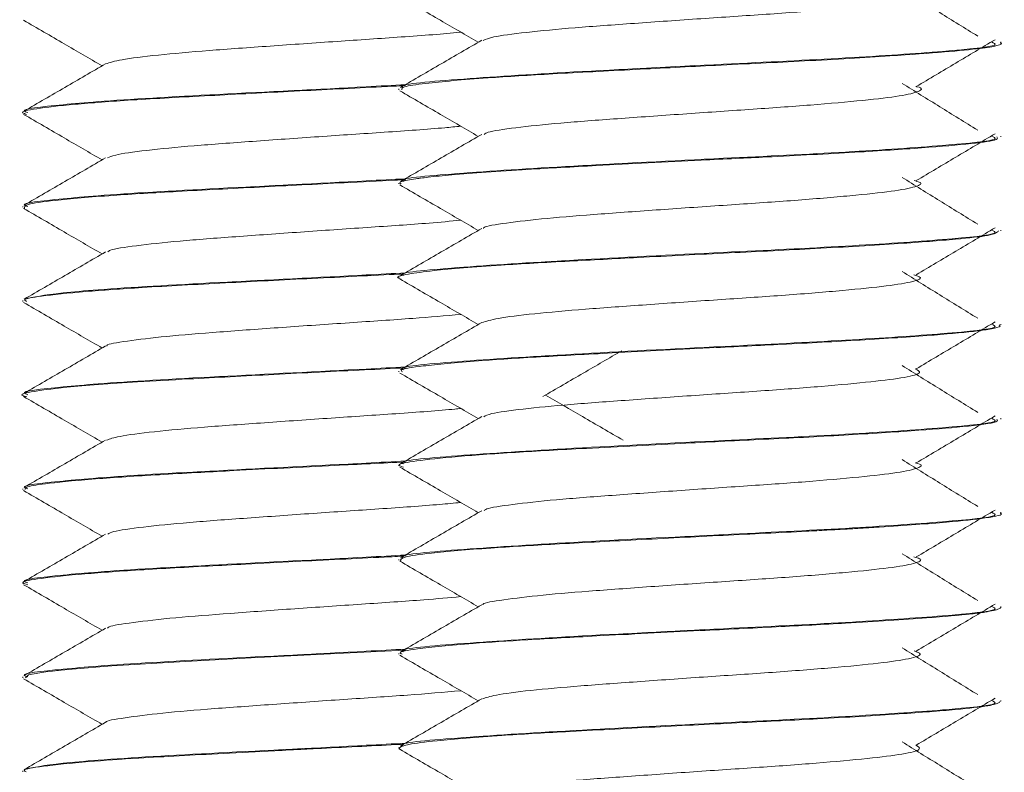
# Model space of a CAD drawing. Header units: millimetres. Extents: x 15 to 1486, y -3131 to -190.
# Tile 48 of 83: x 36 to 49, y -1419 to -1409. Entities that reach past the tile are written whole.
import ezdxf

# ---------------------------------------------------------------- set-up
doc = ezdxf.new("R2010")
doc.units = ezdxf.units.MM

msp = doc.modelspace()

# ---------------------------------------------------------------- linework, layer by layer
at = {"color": 7, "linetype": 'Continuous', "lineweight": 15}
for p, q in [((49.447, -1409.047), (49.447, -1409.037)), ((41.447, -1409.662), (41.447, -1409.672)), ((36.447, -1409.974), (36.447, -1409.984)), ((49.447, -1410.297), (49.447, -1410.287)), ((41.447, -1410.912), (41.447, -1410.921)), ((36.447, -1411.224), (36.447, -1411.234)), ((49.447, -1411.546), (49.447, -1411.537)), ((41.447, -1412.162), (41.447, -1412.172)), ((36.447, -1412.474), (36.447, -1412.484)), ((49.447, -1412.797), (49.447, -1412.787)), ((41.447, -1413.412), (41.447, -1413.422)), ((36.447, -1413.724), (36.447, -1413.734)), ((49.447, -1414.047), (49.447, -1414.037)), ((41.447, -1414.662), (41.447, -1414.671)), ((36.447, -1414.974), (36.447, -1414.984)), ((49.447, -1415.297), (49.447, -1415.287)), ((41.447, -1415.912), (41.447, -1415.922)), ((36.447, -1416.224), (36.447, -1416.234)), ((49.447, -1416.546), (49.447, -1416.537)), ((41.447, -1417.162), (41.447, -1417.172)), ((36.447, -1417.474), (36.447, -1417.484)), ((49.447, -1417.796), (49.447, -1417.787)), ((41.447, -1418.412), (41.447, -1418.421)), ((36.447, -1418.724), (36.447, -1418.734))]:
    msp.add_line(p, q, dxfattribs=at)
at = {"color": 7, "linetype": 'Continuous', "lineweight": 15, "flags": 128}
msp.add_lwpolyline([(36.484, -1417.484), (36.525, -1417.445), (36.672, -1417.418), (36.778, -1417.404), (36.842, -1417.396), (36.876, -1417.392), (36.894, -1417.39), (36.903, -1417.389), (36.906, -1417.389), (36.907, -1417.389), (36.907, -1417.389), (36.908, -1417.389), (36.908, -1417.389), (36.908, -1417.389), (36.908, -1417.389), (36.908, -1417.389), (36.908, -1417.389), (36.908, -1417.389), (36.91, -1417.389), (36.913, -1417.388), (36.923, -1417.387), (36.959, -1417.383), (37.103, -1417.369), (37.63, -1417.327), (38.528, -1417.272), (39.002, -1417.246), (39.481, -1417.221), (40.799, -1417.154), (41.533, -1417.117)], dxfattribs=at)
at = {"color": 7, "linetype": 'Continuous', "lineweight": 15}
for points, knots in [([(49.139, -1408.959), (48.97, -1408.855), (48.634, -1408.648), (48.3, -1408.44), (48.133, -1408.337)], [0, 0, 0, 0, 0.500051, 1, 1, 1, 1]), ([(41.458, -1408.436), (41.638, -1408.541), (41.985, -1408.742), (42.333, -1408.944), (42.501, -1409.042)], [0, 0, 0, 0, 0.5179508, 1, 1, 1, 1]), ([(48.299, -1408.379), (48.336, -1408.395), (48.42, -1408.431), (48.228, -1408.49), (47.798, -1408.546), (47.148, -1408.609), (46.343, -1408.67), (45.455, -1408.727), (44.57, -1408.791), (43.76, -1408.848), (43.113, -1408.91), (42.683, -1408.967), (42.602, -1409.001), (42.567, -1409.016)], [0, 0, 0, 0, 0.075176, 0.170716, 0.264117, 0.359437, 0.454223, 0.547969, 0.643608, 0.73723, 0.832172, 0.927383, 1, 1, 1, 1]), ([(36.458, -1408.749), (36.638, -1408.853), (36.985, -1409.055), (37.333, -1409.257), (37.501, -1409.354)], [0, 0, 0, 0, 0.517951, 1, 1, 1, 1]), ([(42.271, -1408.908), (42.264, -1408.908), (42.056, -1408.929), (41.484, -1408.972), (40.623, -1409.029), (39.727, -1409.092), (38.899, -1409.151), (38.216, -1409.211), (37.723, -1409.273), (37.605, -1409.31), (37.548, -1409.329)], [0, 0, 0, 0, 0.004337, 0.148276, 0.28955, 0.43406, 0.576279, 0.719022, 0.863387, 1, 1, 1, 1]), ([(42.547, -1409.015), (42.367, -1409.119), (42.007, -1409.328), (41.647, -1409.537), (41.467, -1409.642)], [0, 0, 0, 0, 0.499663, 1, 1, 1, 1]), ([(48.323, -1409.63), (48.498, -1409.526), (48.847, -1409.318), (49.195, -1409.111), (49.369, -1409.007)], [0, 0, 0, 0, 0.499951, 1, 1, 1, 1]), ([(49.324, -1409.037), (49.355, -1409.051), (49.45, -1409.093), (48.736, -1409.162), (47.455, -1409.251), (45.664, -1409.337), (43.687, -1409.437), (42.164, -1409.535), (41.41, -1409.603), (41.498, -1409.639), (41.505, -1409.642)], [0, 0, 0, 0, 0.067653, 0.208314, 0.350878, 0.491212, 0.658646, 0.824406, 0.986187, 1, 1, 1, 1]), ([(41.485, -1409.672), (41.484, -1409.659), (41.482, -1409.63), (41.834, -1409.581), (42.496, -1409.519), (43.494, -1409.46), (44.544, -1409.405), (45.703, -1409.345), (46.892, -1409.289), (47.944, -1409.228), (48.726, -1409.17), (49.258, -1409.117), (49.5, -1409.072), (49.44, -1409.048), (49.437, -1409.047)], [0, 0, 0, 0, 0.0615444, 0.1358151, 0.2513355, 0.3375045, 0.4311849, 0.5166318, 0.6130195, 0.7174595, 0.802167, 0.8814342, 0.9933243, 1, 1, 1, 1]), ([(37.547, -1409.327), (37.367, -1409.432), (37.007, -1409.641), (36.647, -1409.85), (36.467, -1409.954)], [0, 0, 0, 0, 0.499663, 1, 1, 1, 1]), ([(36.495, -1409.999), (36.476, -1409.993), (36.396, -1409.967), (36.596, -1409.924), (37.085, -1409.867), (37.886, -1409.806), (38.897, -1409.752), (40.047, -1409.691), (40.956, -1409.646), (41.428, -1409.622), (41.533, -1409.617)], [0, 0, 0, 0, 0.048418, 0.197058, 0.350229, 0.497002, 0.65357, 0.804856, 0.956431, 1, 1, 1, 1]), ([(41.535, -1409.605), (41.363, -1409.614), (40.589, -1409.656), (38.989, -1409.735), (37.644, -1409.81), (36.801, -1409.887), (36.384, -1409.932), (36.492, -1409.967), (36.512, -1409.974)], [0, 0, 0, 0, 0.076959, 0.345099, 0.609722, 0.717621, 0.947699, 1, 1, 1, 1]), ([(48.318, -1409.63), (48.323, -1409.631), (48.422, -1409.651), (48.374, -1409.694), (48.143, -1409.755), (47.638, -1409.813), (46.943, -1409.876), (46.107, -1409.934), (45.211, -1409.995), (44.34, -1410.057), (43.564, -1410.114), (42.974, -1410.177), (42.628, -1410.227), (42.591, -1410.256), (42.578, -1410.266)], [0, 0, 0, 0, 0.004386, 0.09967, 0.195027, 0.288759, 0.384612, 0.478788, 0.573584, 0.669259, 0.762868, 0.858559, 0.953319, 1, 1, 1, 1]), ([(49.139, -1410.209), (48.97, -1410.105), (48.634, -1409.898), (48.3, -1409.69), (48.133, -1409.587)], [0, 0, 0, 0, 0.500051, 1, 1, 1, 1]), ([(41.458, -1409.686), (41.638, -1409.791), (41.985, -1409.992), (42.333, -1410.194), (42.501, -1410.292)], [0, 0, 0, 0, 0.517951, 1, 1, 1, 1]), ([(36.458, -1409.999), (36.638, -1410.103), (36.985, -1410.305), (37.333, -1410.507), (37.501, -1410.604)], [0, 0, 0, 0, 0.517951, 1, 1, 1, 1]), ([(42.268, -1410.157), (42.199, -1410.163), (41.917, -1410.191), (41.258, -1410.237), (40.377, -1410.295), (39.493, -1410.359), (38.695, -1410.416), (38.065, -1410.478), (37.664, -1410.533), (37.599, -1410.566), (37.573, -1410.579)], [0, 0, 0, 0, 0.04662, 0.189267, 0.331085, 0.475368, 0.616445, 0.760028, 0.903423, 1, 1, 1, 1]), ([(49.324, -1410.287), (49.355, -1410.301), (49.45, -1410.343), (48.736, -1410.412), (47.455, -1410.501), (45.664, -1410.587), (43.687, -1410.687), (42.164, -1410.785), (41.41, -1410.853), (41.498, -1410.889), (41.505, -1410.892)], [0, 0, 0, 0, 0.067653, 0.208314, 0.350878, 0.491212, 0.658646, 0.824406, 0.986187, 1, 1, 1, 1]), ([(41.476, -1410.921), (41.467, -1410.917), (41.434, -1410.9), (41.532, -1410.879), (41.639, -1410.86), (41.705, -1410.851), (41.757, -1410.844), (41.883, -1410.828), (42.268, -1410.789), (43.013, -1410.736), (44.17, -1410.675), (45.149, -1410.624), (45.909, -1410.586), (46.613, -1410.552), (47.501, -1410.505), (48.443, -1410.443), (49.073, -1410.389), (49.425, -1410.339), (49.401, -1410.309), (49.392, -1410.297)], [0, 0, 0, 0, 0.021605, 0.076072, 0.107205, 0.11648, 0.121557, 0.141668, 0.191691, 0.305987, 0.388716, 0.501402, 0.53824, 0.570862, 0.672181, 0.763314, 0.857153, 0.942514, 1, 1, 1, 1]), ([(42.547, -1410.265), (42.367, -1410.369), (42.007, -1410.578), (41.647, -1410.787), (41.467, -1410.892)], [0, 0, 0, 0, 0.499663, 1, 1, 1, 1]), ([(48.323, -1410.88), (48.498, -1410.776), (48.847, -1410.568), (49.195, -1410.361), (49.369, -1410.257)], [0, 0, 0, 0, 0.499951, 1, 1, 1, 1]), ([(37.547, -1410.577), (37.367, -1410.682), (37.007, -1410.891), (36.647, -1411.1), (36.467, -1411.204)], [0, 0, 0, 0, 0.4996634, 1, 1, 1, 1]), ([(41.535, -1410.855), (41.363, -1410.864), (40.589, -1410.906), (38.989, -1410.985), (37.644, -1411.06), (36.801, -1411.137), (36.384, -1411.182), (36.492, -1411.217), (36.512, -1411.224)], [0, 0, 0, 0, 0.076959, 0.345099, 0.609722, 0.717621, 0.947699, 1, 1, 1, 1]), ([(49.139, -1411.459), (48.97, -1411.355), (48.634, -1411.148), (48.3, -1410.94), (48.133, -1410.837)], [0, 0, 0, 0, 0.500051, 1, 1, 1, 1]), ([(36.471, -1411.249), (36.467, -1411.231), (36.46, -1411.194), (36.861, -1411.14), (37.549, -1411.079), (38.506, -1411.022), (39.57, -1410.967), (40.572, -1410.914), (41.223, -1410.883), (41.486, -1410.87), (41.533, -1410.867)], [0, 0, 0, 0, 0.139461, 0.281987, 0.452232, 0.591976, 0.744431, 0.891833, 0.980999, 1, 1, 1, 1]), ([(41.458, -1410.936), (41.638, -1411.041), (41.985, -1411.242), (42.333, -1411.444), (42.501, -1411.542)], [0, 0, 0, 0, 0.517951, 1, 1, 1, 1]), ([(48.295, -1410.88), (48.32, -1410.886), (48.425, -1410.912), (48.338, -1410.961), (48.029, -1411.021), (47.467, -1411.08), (46.727, -1411.143), (45.866, -1411.2), (44.969, -1411.262), (44.117, -1411.323), (43.379, -1411.381), (42.854, -1411.444), (42.578, -1411.487), (42.571, -1411.511), (42.569, -1411.516)], [0, 0, 0, 0, 0.030585, 0.12633, 0.220948, 0.315293, 0.411112, 0.504782, 0.600253, 0.695402, 0.789281, 0.885159, 0.979113, 1, 1, 1, 1]), ([(36.458, -1411.249), (36.638, -1411.353), (36.985, -1411.555), (37.333, -1411.757), (37.501, -1411.854)], [0, 0, 0, 0, 0.517951, 1, 1, 1, 1]), ([(42.268, -1411.406), (42.132, -1411.419), (41.772, -1411.452), (41.024, -1411.502), (40.133, -1411.563), (39.265, -1411.625), (38.502, -1411.682), (37.933, -1411.745), (37.611, -1411.792), (37.585, -1411.82), (37.578, -1411.828)], [0, 0, 0, 0, 0.085917, 0.227485, 0.37071, 0.514664, 0.655761, 0.800094, 0.942434, 1, 1, 1, 1]), ([(48.323, -1412.13), (48.498, -1412.026), (48.847, -1411.818), (49.195, -1411.611), (49.369, -1411.507)], [0, 0, 0, 0, 0.499951, 1, 1, 1, 1]), ([(41.476, -1412.187), (41.467, -1412.184), (41.38, -1412.162), (41.529, -1412.125), (41.935, -1412.068), (42.675, -1412.007), (43.655, -1411.952), (44.696, -1411.897), (45.831, -1411.84), (47.043, -1411.781), (48.098, -1411.718), (48.856, -1411.66), (49.356, -1411.605), (49.396, -1411.567), (49.417, -1411.546)], [0, 0, 0, 0, 0.011101, 0.101838, 0.174601, 0.286819, 0.371802, 0.44708, 0.541816, 0.633665, 0.735751, 0.826627, 0.907298, 1, 1, 1, 1]), ([(49.324, -1411.537), (49.355, -1411.551), (49.45, -1411.593), (48.736, -1411.662), (47.455, -1411.751), (45.664, -1411.837), (43.687, -1411.937), (42.164, -1412.035), (41.41, -1412.103), (41.498, -1412.139), (41.505, -1412.142)], [0, 0, 0, 0, 0.067653, 0.208314, 0.350878, 0.491212, 0.658646, 0.824406, 0.986187, 1, 1, 1, 1]), ([(42.547, -1411.515), (42.367, -1411.619), (42.007, -1411.828), (41.647, -1412.037), (41.467, -1412.142)], [0, 0, 0, 0, 0.499663, 1, 1, 1, 1]), ([(37.547, -1411.827), (37.367, -1411.932), (37.007, -1412.141), (36.647, -1412.35), (36.467, -1412.454)], [0, 0, 0, 0, 0.499663, 1, 1, 1, 1]), ([(41.535, -1412.105), (41.363, -1412.114), (40.59, -1412.156), (38.983, -1412.235), (37.659, -1412.31), (36.773, -1412.387), (36.592, -1412.427), (36.468, -1412.454)], [0, 0, 0, 0, 0.081287, 0.364504, 0.644007, 0.757973, 1, 1, 1, 1]), ([(36.495, -1412.484), (36.482, -1412.476), (36.439, -1412.452), (36.694, -1412.412), (37.207, -1412.356), (38.055, -1412.296), (39.098, -1412.241), (40.283, -1412.179), (41.109, -1412.14), (41.487, -1412.12), (41.504, -1412.119)], [0, 0, 0, 0, 0.06129, 0.192698, 0.358537, 0.502554, 0.673204, 0.833731, 0.992387, 1, 1, 1, 1]), ([(48.291, -1412.13), (48.327, -1412.141), (48.424, -1412.173), (48.28, -1412.228), (47.898, -1412.286), (47.282, -1412.347), (46.501, -1412.409), (45.622, -1412.466), (44.731, -1412.529), (43.901, -1412.588), (43.218, -1412.648), (42.724, -1412.71), (42.605, -1412.748), (42.547, -1412.766)], [0, 0, 0, 0, 0.056931, 0.15256, 0.24618, 0.341102, 0.43631, 0.529745, 0.625321, 0.719397, 0.813796, 0.909283, 1, 1, 1, 1]), ([(49.139, -1412.709), (48.97, -1412.605), (48.634, -1412.398), (48.3, -1412.19), (48.133, -1412.087)], [0, 0, 0, 0, 0.500051, 1, 1, 1, 1]), ([(41.458, -1412.186), (41.638, -1412.291), (41.985, -1412.492), (42.333, -1412.694), (42.501, -1412.792)], [0, 0, 0, 0, 0.517951, 1, 1, 1, 1]), ([(36.458, -1412.499), (36.638, -1412.603), (36.985, -1412.805), (37.333, -1413.007), (37.501, -1413.104)], [0, 0, 0, 0, 0.517951, 1, 1, 1, 1]), ([(42.269, -1412.657), (42.063, -1412.675), (41.62, -1412.713), (40.784, -1412.768), (39.891, -1412.83), (39.046, -1412.891), (38.321, -1412.949), (37.819, -1413.012), (37.563, -1413.052), (37.562, -1413.075), (37.562, -1413.078)], [0, 0, 0, 0, 0.123277, 0.264727, 0.409212, 0.552612, 0.694762, 0.839615, 0.981323, 1, 1, 1, 1]), ([(49.324, -1412.787), (49.355, -1412.801), (49.45, -1412.843), (48.736, -1412.912), (47.455, -1413.001), (45.664, -1413.087), (43.687, -1413.187), (42.164, -1413.285), (41.41, -1413.353), (41.498, -1413.389), (41.505, -1413.392)], [0, 0, 0, 0, 0.067653, 0.208314, 0.350878, 0.491212, 0.658646, 0.824406, 0.986187, 1, 1, 1, 1]), ([(42.547, -1412.765), (42.367, -1412.869), (42.007, -1413.078), (41.647, -1413.287), (41.467, -1413.392)], [0, 0, 0, 0, 0.499663, 1, 1, 1, 1]), ([(41.492, -1413.422), (41.482, -1413.413), (41.452, -1413.385), (41.764, -1413.339), (42.39, -1413.278), (43.297, -1413.221), (44.371, -1413.164), (45.518, -1413.105), (46.674, -1413.049), (47.699, -1412.993), (48.583, -1412.932), (49.023, -1412.892), (49.218, -1412.866), (49.347, -1412.844), (49.454, -1412.82), (49.431, -1412.802), (49.424, -1412.797)], [0, 0, 0, 0, 0.0432928, 0.128083, 0.2367618, 0.321986, 0.4056616, 0.5168242, 0.5927278, 0.6843528, 0.7837823, 0.8738951, 0.8878373, 0.9113147, 0.9755147, 1, 1, 1, 1]), ([(48.323, -1413.38), (48.498, -1413.276), (48.847, -1413.068), (49.195, -1412.861), (49.369, -1412.757)], [0, 0, 0, 0, 0.499951, 1, 1, 1, 1]), ([(37.547, -1413.077), (37.367, -1413.182), (37.007, -1413.391), (36.647, -1413.6), (36.467, -1413.704)], [0, 0, 0, 0, 0.499663, 1, 1, 1, 1]), ([(43.357, -1413.75), (43.537, -1413.646), (43.888, -1413.442), (44.238, -1413.239), (44.409, -1413.14)], [0, 0, 0, 0, 0.512685, 1, 1, 1, 1]), ([(49.139, -1413.959), (48.97, -1413.855), (48.634, -1413.648), (48.3, -1413.44), (48.133, -1413.337)], [0, 0, 0, 0, 0.500051, 1, 1, 1, 1]), ([(36.495, -1413.749), (36.477, -1413.745), (36.389, -1413.724), (36.551, -1413.683), (36.99, -1413.624), (37.785, -1413.564), (38.75, -1413.509), (39.777, -1413.455), (40.789, -1413.404), (41.353, -1413.376), (41.533, -1413.367)], [0, 0, 0, 0, 0.033626, 0.160841, 0.323768, 0.508721, 0.61384, 0.769142, 0.926491, 1, 1, 1, 1]), ([(41.535, -1413.355), (41.363, -1413.364), (40.589, -1413.406), (38.989, -1413.485), (37.644, -1413.56), (36.801, -1413.637), (36.384, -1413.682), (36.492, -1413.717), (36.512, -1413.724)], [0, 0, 0, 0, 0.076959, 0.345099, 0.609722, 0.717621, 0.947699, 1, 1, 1, 1]), ([(41.458, -1413.436), (41.638, -1413.541), (41.985, -1413.742), (42.333, -1413.944), (42.501, -1414.042)], [0, 0, 0, 0, 0.517951, 1, 1, 1, 1]), ([(48.307, -1413.379), (48.342, -1413.396), (48.417, -1413.434), (48.201, -1413.495), (47.75, -1413.551), (47.084, -1413.614), (46.269, -1413.674), (45.378, -1413.733), (44.497, -1413.796), (43.697, -1413.853), (43.067, -1413.915), (42.665, -1413.97), (42.599, -1414.003), (42.573, -1414.016)], [0, 0, 0, 0, 0.083605, 0.179048, 0.272426, 0.367875, 0.462412, 0.556378, 0.651989, 0.745479, 0.840618, 0.935647, 1, 1, 1, 1]), ([(44.428, -1414.329), (44.247, -1414.225), (43.903, -1414.025), (43.558, -1413.825), (43.394, -1413.729)], [0, 0, 0, 0, 0.52256, 1, 1, 1, 1]), ([(36.458, -1413.749), (36.638, -1413.853), (36.985, -1414.055), (37.333, -1414.257), (37.501, -1414.354)], [0, 0, 0, 0, 0.517951, 1, 1, 1, 1]), ([(42.27, -1413.907), (42.244, -1413.91), (42.013, -1413.933), (41.414, -1413.977), (40.545, -1414.034), (39.653, -1414.097), (38.833, -1414.155), (38.166, -1414.216), (37.704, -1414.276), (37.604, -1414.312), (37.558, -1414.329)], [0, 0, 0, 0, 0.01807, 0.1616, 0.302911, 0.44735, 0.589074, 0.732082, 0.876141, 1, 1, 1, 1]), ([(41.509, -1414.687), (41.483, -1414.679), (41.396, -1414.653), (41.61, -1414.61), (42.097, -1414.553), (42.887, -1414.494), (43.927, -1414.437), (45.079, -1414.377), (46.073, -1414.327), (46.772, -1414.294), (47.485, -1414.255), (48.284, -1414.205), (49.008, -1414.146), (49.422, -1414.094), (49.401, -1414.059), (49.394, -1414.047)], [0, 0, 0, 0, 0.03464, 0.118816, 0.210444, 0.301114, 0.384785, 0.491703, 0.572573, 0.615258, 0.660744, 0.753745, 0.841782, 0.942061, 1, 1, 1, 1]), ([(49.324, -1414.037), (49.355, -1414.051), (49.45, -1414.093), (48.736, -1414.162), (47.455, -1414.251), (45.664, -1414.337), (43.687, -1414.437), (42.164, -1414.535), (41.41, -1414.603), (41.498, -1414.639), (41.505, -1414.642)], [0, 0, 0, 0, 0.067653, 0.208314, 0.350878, 0.491212, 0.658646, 0.824406, 0.986187, 1, 1, 1, 1]), ([(42.547, -1414.015), (42.367, -1414.119), (42.007, -1414.328), (41.647, -1414.537), (41.467, -1414.642)], [0, 0, 0, 0, 0.499663, 1, 1, 1, 1]), ([(48.323, -1414.63), (48.498, -1414.526), (48.847, -1414.318), (49.195, -1414.111), (49.369, -1414.007)], [0, 0, 0, 0, 0.499951, 1, 1, 1, 1]), ([(37.547, -1414.327), (37.367, -1414.432), (37.007, -1414.641), (36.647, -1414.85), (36.467, -1414.954)], [0, 0, 0, 0, 0.499663, 1, 1, 1, 1]), ([(41.535, -1414.605), (41.363, -1414.614), (40.589, -1414.656), (38.989, -1414.735), (37.644, -1414.81), (36.801, -1414.887), (36.384, -1414.932), (36.492, -1414.967), (36.512, -1414.974)], [0, 0, 0, 0, 0.076959, 0.345099, 0.609722, 0.717621, 0.947699, 1, 1, 1, 1]), ([(36.479, -1414.984), (36.479, -1414.972), (36.478, -1414.944), (36.797, -1414.897), (37.398, -1414.841), (38.149, -1414.792), (38.783, -1414.758), (39.525, -1414.718), (40.469, -1414.67), (41.222, -1414.633), (41.533, -1414.617)], [0, 0, 0, 0, 0.09804, 0.229321, 0.395089, 0.547392, 0.623055, 0.686717, 0.870819, 1, 1, 1, 1]), ([(48.309, -1414.63), (48.321, -1414.632), (48.423, -1414.655), (48.365, -1414.699), (48.109, -1414.76), (47.585, -1414.818), (46.876, -1414.881), (46.031, -1414.939), (45.135, -1415), (44.269, -1415.062), (43.504, -1415.119), (42.934, -1415.183), (42.612, -1415.23), (42.585, -1415.258), (42.578, -1415.266)], [0, 0, 0, 0, 0.012609, 0.108074, 0.203234, 0.297106, 0.392985, 0.486948, 0.581993, 0.677539, 0.771178, 0.866965, 0.961446, 1, 1, 1, 1]), ([(49.139, -1415.209), (48.97, -1415.105), (48.634, -1414.898), (48.3, -1414.69), (48.133, -1414.587)], [0, 0, 0, 0, 0.500051, 1, 1, 1, 1]), ([(41.458, -1414.686), (41.638, -1414.791), (41.985, -1414.992), (42.333, -1415.194), (42.501, -1415.292)], [0, 0, 0, 0, 0.517951, 1, 1, 1, 1]), ([(36.458, -1414.999), (36.638, -1415.103), (36.985, -1415.305), (37.333, -1415.507), (37.501, -1415.604)], [0, 0, 0, 0, 0.517951, 1, 1, 1, 1]), ([(42.268, -1415.156), (42.178, -1415.165), (41.872, -1415.194), (41.185, -1415.242), (40.3, -1415.301), (39.421, -1415.364), (38.632, -1415.421), (38.021, -1415.483), (37.647, -1415.536), (37.596, -1415.567), (37.577, -1415.579)], [0, 0, 0, 0, 0.059272, 0.201503, 0.343738, 0.487935, 0.6289, 0.772736, 0.915814, 1, 1, 1, 1]), ([(49.324, -1415.287), (49.355, -1415.301), (49.45, -1415.343), (48.736, -1415.412), (47.455, -1415.501), (45.664, -1415.587), (43.687, -1415.687), (42.164, -1415.785), (41.41, -1415.853), (41.498, -1415.889), (41.505, -1415.892)], [0, 0, 0, 0, 0.067653, 0.208314, 0.350878, 0.491212, 0.658646, 0.824406, 0.986187, 1, 1, 1, 1]), ([(41.47, -1415.936), (41.467, -1415.918), (41.462, -1415.881), (41.87, -1415.826), (42.56, -1415.765), (43.521, -1415.709), (44.589, -1415.653), (45.751, -1415.593), (46.606, -1415.552), (47.093, -1415.526), (47.253, -1415.517), (47.335, -1415.512), (47.374, -1415.51), (47.391, -1415.509), (47.396, -1415.509), (47.397, -1415.509), (47.398, -1415.509), (47.398, -1415.509), (47.398, -1415.509), (47.398, -1415.509), (47.398, -1415.509), (47.4, -1415.509), (47.419, -1415.508), (47.469, -1415.505), (47.614, -1415.496), (48.092, -1415.467), (48.756, -1415.419), (49.28, -1415.362), (49.494, -1415.319), (49.44, -1415.298), (49.437, -1415.297)], [0, 0, 0, 0, 0.085429, 0.168434, 0.272161, 0.354788, 0.444616, 0.535421, 0.62369, 0.646699, 0.658994, 0.665339, 0.668561, 0.669371, 0.669777, 0.669828, 0.669853, 0.669866, 0.66987, 0.669871, 0.669891, 0.669931, 0.670286, 0.675057, 0.683271, 0.710015, 0.810162, 0.899292, 0.993459, 1, 1, 1, 1]), ([(42.547, -1415.265), (42.367, -1415.369), (42.007, -1415.578), (41.647, -1415.787), (41.467, -1415.892)], [0, 0, 0, 0, 0.499663, 1, 1, 1, 1]), ([(48.323, -1415.88), (48.498, -1415.776), (48.847, -1415.568), (49.195, -1415.361), (49.369, -1415.257)], [0, 0, 0, 0, 0.499951, 1, 1, 1, 1]), ([(37.547, -1415.577), (37.367, -1415.682), (37.007, -1415.891), (36.647, -1416.1), (36.467, -1416.204)], [0, 0, 0, 0, 0.4996634, 1, 1, 1, 1]), ([(36.512, -1416.249), (36.485, -1416.241), (36.395, -1416.215), (36.619, -1416.171), (37.115, -1416.114), (37.918, -1416.055), (38.716, -1416.011), (39.451, -1415.973), (40.232, -1415.932), (40.975, -1415.896), (41.439, -1415.872), (41.533, -1415.867)], [0, 0, 0, 0, 0.059628, 0.201032, 0.360373, 0.503667, 0.65032, 0.719112, 0.806342, 0.960752, 1, 1, 1, 1]), ([(41.535, -1415.855), (41.363, -1415.864), (40.589, -1415.906), (38.989, -1415.985), (37.644, -1416.06), (36.801, -1416.137), (36.384, -1416.182), (36.492, -1416.217), (36.512, -1416.224)], [0, 0, 0, 0, 0.076959, 0.345099, 0.609722, 0.717621, 0.947699, 1, 1, 1, 1]), ([(41.458, -1415.936), (41.638, -1416.041), (41.985, -1416.242), (42.333, -1416.444), (42.501, -1416.542)], [0, 0, 0, 0, 0.517951, 1, 1, 1, 1]), ([(48.291, -1415.88), (48.321, -1415.888), (48.425, -1415.915), (48.322, -1415.967), (47.989, -1416.025), (47.41, -1416.085), (46.656, -1416.148), (45.79, -1416.205), (44.894, -1416.267), (44.049, -1416.328), (43.324, -1416.386), (42.821, -1416.45), (42.564, -1416.49), (42.562, -1416.513), (42.562, -1416.515)], [0, 0, 0, 0, 0.038906, 0.134726, 0.229055, 0.323684, 0.419421, 0.513035, 0.60865, 0.703565, 0.797631, 0.893497, 0.987287, 1, 1, 1, 1]), ([(49.139, -1416.459), (48.97, -1416.355), (48.634, -1416.148), (48.3, -1415.94), (48.133, -1415.837)], [0, 0, 0, 0, 0.500051, 1, 1, 1, 1]), ([(36.458, -1416.249), (36.638, -1416.353), (36.985, -1416.555), (37.333, -1416.757), (37.501, -1416.854)], [0, 0, 0, 0, 0.517951, 1, 1, 1, 1]), ([(42.268, -1416.407), (42.111, -1416.421), (41.724, -1416.456), (40.948, -1416.507), (40.056, -1416.568), (39.195, -1416.63), (38.443, -1416.687), (37.895, -1416.751), (37.596, -1416.795), (37.579, -1416.822), (37.575, -1416.828)], [0, 0, 0, 0, 0.097863, 0.239288, 0.382938, 0.526747, 0.668069, 0.812596, 0.954633, 1, 1, 1, 1]), ([(49.324, -1416.537), (49.355, -1416.551), (49.45, -1416.593), (48.736, -1416.662), (47.455, -1416.751), (45.664, -1416.837), (43.687, -1416.937), (42.164, -1417.035), (41.41, -1417.103), (41.498, -1417.139), (41.505, -1417.142)], [0, 0, 0, 0, 0.067653, 0.208314, 0.350878, 0.491212, 0.658646, 0.824406, 0.986187, 1, 1, 1, 1]), ([(41.49, -1417.172), (41.477, -1417.166), (41.425, -1417.141), (41.701, -1417.097), (42.281, -1417.037), (43.152, -1416.979), (44.168, -1416.925), (45.325, -1416.865), (46.463, -1416.809), (47.523, -1416.754), (48.441, -1416.693), (48.986, -1416.647), (49.29, -1416.607), (49.412, -1416.578), (49.446, -1416.556), (49.446, -1416.548), (49.446, -1416.546)], [0, 0, 0, 0, 0.027893, 0.112503, 0.228118, 0.305911, 0.388444, 0.499938, 0.581178, 0.660494, 0.770684, 0.857663, 0.895281, 0.963186, 0.990561, 1, 1, 1, 1]), ([(42.547, -1416.515), (42.367, -1416.619), (42.007, -1416.828), (41.647, -1417.037), (41.467, -1417.142)], [0, 0, 0, 0, 0.499663, 1, 1, 1, 1]), ([(48.323, -1417.13), (48.498, -1417.026), (48.847, -1416.818), (49.195, -1416.611), (49.369, -1416.507)], [0, 0, 0, 0, 0.499951, 1, 1, 1, 1]), ([(37.547, -1416.827), (37.367, -1416.932), (37.007, -1417.141), (36.647, -1417.35), (36.467, -1417.454)], [0, 0, 0, 0, 0.499663, 1, 1, 1, 1]), ([(41.535, -1417.105), (41.363, -1417.114), (40.589, -1417.156), (38.989, -1417.235), (37.644, -1417.31), (36.801, -1417.387), (36.384, -1417.432), (36.492, -1417.467), (36.512, -1417.474)], [0, 0, 0, 0, 0.076959, 0.345099, 0.609722, 0.717621, 0.947699, 1, 1, 1, 1]), ([(48.294, -1417.129), (48.331, -1417.143), (48.422, -1417.176), (48.257, -1417.233), (47.853, -1417.291), (47.221, -1417.352), (46.429, -1417.414), (45.545, -1417.471), (44.657, -1417.535), (43.836, -1417.593), (43.169, -1417.653), (42.705, -1417.713), (42.604, -1417.75), (42.558, -1417.766)], [0, 0, 0, 0, 0.065317, 0.160926, 0.254416, 0.349542, 0.444575, 0.538125, 0.633751, 0.72759, 0.822258, 0.917639, 1, 1, 1, 1]), ([(49.139, -1417.709), (48.97, -1417.605), (48.634, -1417.398), (48.3, -1417.19), (48.133, -1417.087)], [0, 0, 0, 0, 0.500051, 1, 1, 1, 1]), ([(41.458, -1417.186), (41.638, -1417.291), (41.985, -1417.492), (42.333, -1417.694), (42.501, -1417.792)], [0, 0, 0, 0, 0.517951, 1, 1, 1, 1]), ([(36.458, -1417.499), (36.638, -1417.603), (36.985, -1417.805), (37.333, -1418.007), (37.501, -1418.104)], [0, 0, 0, 0, 0.517951, 1, 1, 1, 1]), ([(42.27, -1417.658), (42.041, -1417.677), (41.571, -1417.717), (40.707, -1417.773), (39.816, -1417.836), (38.978, -1417.895), (38.267, -1417.954), (37.788, -1418.018), (37.548, -1418.056), (37.552, -1418.077), (37.552, -1418.078)], [0, 0, 0, 0, 0.134773, 0.276385, 0.421204, 0.564368, 0.707048, 0.852, 0.993704, 1, 1, 1, 1]), ([(49.324, -1417.787), (49.355, -1417.801), (49.45, -1417.843), (48.736, -1417.912), (47.455, -1418.001), (45.664, -1418.087), (43.687, -1418.187), (42.164, -1418.285), (41.41, -1418.353), (41.498, -1418.389), (41.505, -1418.392)], [0, 0, 0, 0, 0.0676531, 0.2083139, 0.3508776, 0.4912123, 0.6586457, 0.8244064, 0.9861869, 1, 1, 1, 1]), ([(42.547, -1417.765), (42.367, -1417.869), (42.007, -1418.078), (41.647, -1418.287), (41.467, -1418.392)], [0, 0, 0, 0, 0.499663, 1, 1, 1, 1]), ([(48.323, -1418.38), (48.498, -1418.276), (48.847, -1418.068), (49.195, -1417.861), (49.369, -1417.757)], [0, 0, 0, 0, 0.4999506, 1, 1, 1, 1]), ([(41.46, -1418.436), (41.458, -1418.436), (41.448, -1418.431), (41.442, -1418.409), (41.529, -1418.372), (41.963, -1418.316), (42.688, -1418.256), (43.704, -1418.199), (44.812, -1418.141), (45.977, -1418.082), (47.106, -1418.028), (48.104, -1417.967), (48.864, -1417.909), (49.201, -1417.871), (49.343, -1417.844), (49.426, -1417.824), (49.432, -1417.807), (49.436, -1417.796)], [0, 0, 0, 0, 0.002984, 0.020349, 0.102876, 0.18114, 0.287727, 0.367306, 0.464431, 0.555178, 0.636121, 0.735941, 0.826196, 0.907921, 0.923791, 0.951378, 1, 1, 1, 1]), ([(37.547, -1418.077), (37.367, -1418.182), (37.007, -1418.391), (36.647, -1418.6), (36.467, -1418.704)], [0, 0, 0, 0, 0.499663, 1, 1, 1, 1]), ([(36.494, -1418.734), (36.48, -1418.728), (36.425, -1418.702), (36.7, -1418.66), (37.228, -1418.604), (38.052, -1418.547), (38.919, -1418.501), (39.692, -1418.46), (40.135, -1418.437), (40.694, -1418.409), (41.155, -1418.387), (41.496, -1418.369), (41.511, -1418.368)], [0, 0, 0, 0, 0.0513663, 0.2016966, 0.3672381, 0.4940398, 0.667687, 0.7642395, 0.818952, 0.8492786, 0.9934081, 1, 1, 1, 1]), ([(41.535, -1418.355), (41.363, -1418.364), (40.59, -1418.406), (38.983, -1418.485), (37.659, -1418.56), (36.773, -1418.637), (36.592, -1418.677), (36.468, -1418.704)], [0, 0, 0, 0, 0.081287, 0.364504, 0.644007, 0.757973, 1, 1, 1, 1]), ([(41.458, -1418.436), (41.638, -1418.541), (41.985, -1418.742), (42.333, -1418.944), (42.501, -1419.042)], [0, 0, 0, 0, 0.517951, 1, 1, 1, 1]), ([(48.316, -1418.379), (48.348, -1418.398), (48.413, -1418.438), (48.172, -1418.5), (47.7, -1418.557), (47.02, -1418.62), (46.195, -1418.679), (45.301, -1418.738), (44.424, -1418.801), (43.635, -1418.858), (43.023, -1418.921), (42.648, -1418.973), (42.596, -1419.005), (42.576, -1419.016)], [0, 0, 0, 0, 0.092051, 0.187362, 0.280764, 0.376307, 0.470563, 0.564796, 0.660344, 0.753751, 0.849051, 0.943865, 1, 1, 1, 1]), ([(49.139, -1418.959), (48.97, -1418.855), (48.634, -1418.648), (48.3, -1418.44), (48.133, -1418.337)], [0, 0, 0, 0, 0.500051, 1, 1, 1, 1])]:
    msp.add_open_spline(points, degree=3, knots=knots, dxfattribs=at)

doc.saveas('drawing.dxf')
